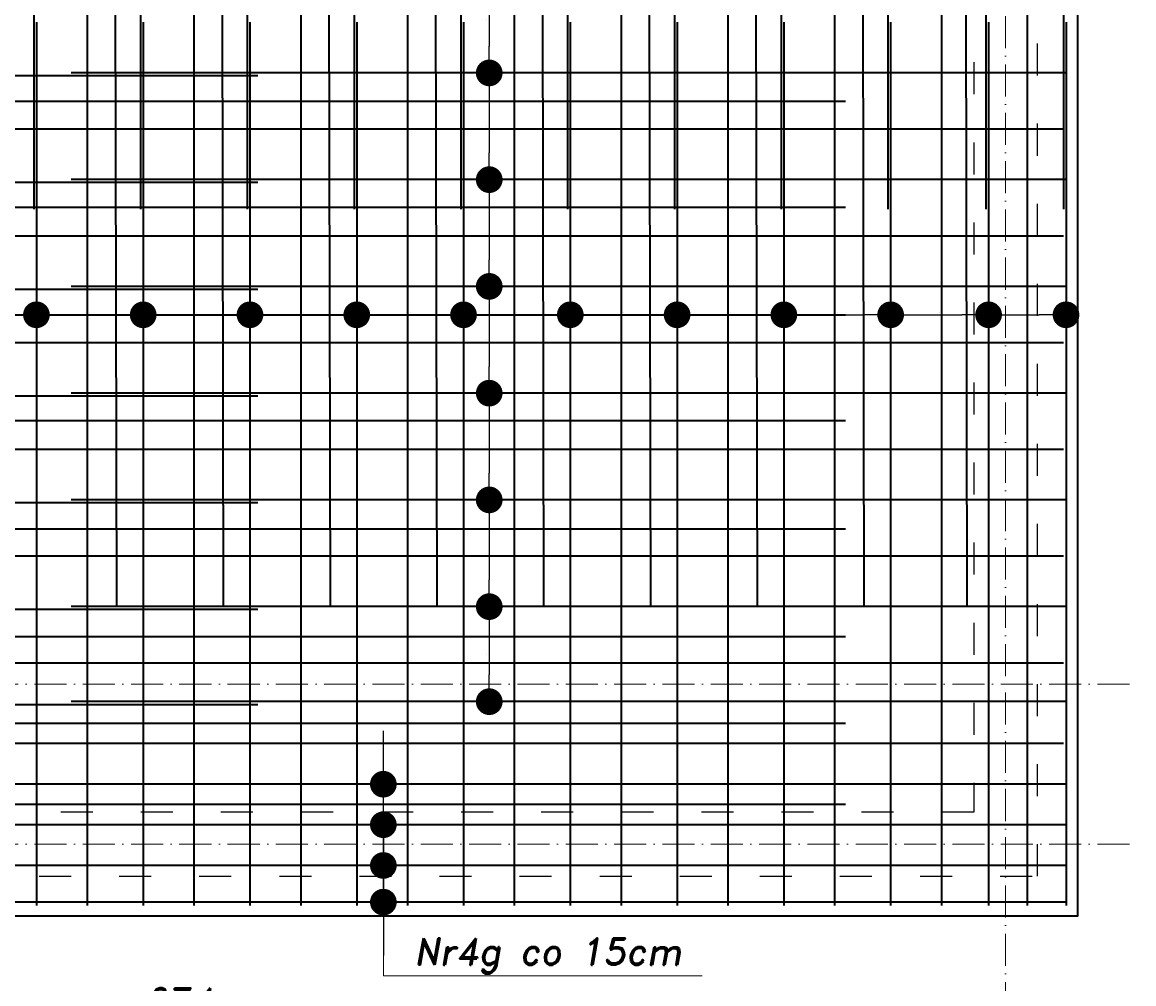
# Model space of a CAD drawing. Header units: millimetres. Extents: x 295948 to 312016, y 6878 to 18016.
# Tile 160 of 252: x 304562 to 304979, y 15597 to 15957. Entities that reach past the tile are written whole.
import ezdxf

# ---------------------------------------------------------------- set-up
doc = ezdxf.new("R2010")
doc.units = ezdxf.units.MM
doc.linetypes.add('ACAD_ISO03W100', pattern=[30, 12, -18])
doc.linetypes.add('ACAD_ISO10W100', pattern=[18, 12, -3, 0, -3])
for name, color, linetype, lineweight in [('konstrukcja', 3, 'Continuous', 35), ('konstrukcja wymiary', 1, 'Continuous', 13), ('opisy', 2, 'Continuous', 18), ('osie', 5, 'ACAD_ISO10W100', 13), ('zbrojenie płyty', 141, 'Continuous', 35)]:
    doc.layers.add(name, color=color, linetype=linetype, lineweight=lineweight)
doc.layers.add('przerywane', color=6, linetype='ACAD_ISO03W100')
doc.styles.add('KONSTRUKCJA', font='romand.shx', dxfattribs={"oblique": 10})
doc.styles.get("Standard").update_dxf_attribs({"font": 'romand.shx', "oblique": 10})
doc.dimstyles.new('150', dxfattribs={"dimtxt": 10, "dimasz": 7, "dimexe": 1.25, "dimexo": 0.625, "dimgap": 3, "dimtad": 1, "dimdec": 0, "dimrnd": 0.5, "dimtxsty": 'KONSTRUKCJA', "dimblk": 'ARCHTICK', "dimcen": 2.5, "dimadec": 0, "dimazin": 0, "dimtfac": 1, "dimtdec": 0, "dimtix": 1, "dimtmove": 0, "dimatfit": 3, "dimfxl": 4, "dimfxlon": 1, "dimarcsym": 0})
doc.dimstyles.new('kropki', dxfattribs={"dimtxt": 0.001, "dimasz": 10, "dimexe": 1.25, "dimexo": 0.625, "dimgap": 1, "dimtad": 1, "dimtxsty": 'Standard', "dimblk": 'DOT', "dimcen": 2.5, "dimadec": 0, "dimazin": 0, "dimtfac": 1, "dimtmove": 0, "dimatfit": 3, "dimfxl": 1, "dimfxlon": 1, "dimarcsym": 0})

# ---------------------------------------------------------------- blocks, each defined once
blk = doc.blocks.new('_Dot')
at = {"color": 0, "linetype": 'ByBlock', "lineweight": -2}
blk.add_line((-0.5, 0), (-1, 0), dxfattribs=at)
at = {"color": 0, "linetype": 'ByBlock', "const_width": 0.5}
blk.add_lwpolyline([(-0.25, 0, 1), (0.25, 0, 1)], format="xyb", close=True, dxfattribs=at)
blk = doc.blocks.new('*D2260')
at = {"layer": 'Defpoints', "color": 0, "transparency": 16777216}
for p in [(304726.44, 15978.24), (304726.44, 15938.24), (304737.07, 15938.24)]:
    blk.add_point(p, dxfattribs=at)
at = {"layer": 'konstrukcja wymiary', "color": 0, "lineweight": -2, "transparency": 16777216}
for p, q in [((304736.07, 15978.24), (304738.32, 15978.24)), ((304737.07, 15968.24), (304737.07, 15948.24)), ((304736.07, 15938.24), (304738.32, 15938.24))]:
    blk.add_line(p, q, dxfattribs=at)
at = {"layer": 'konstrukcja wymiary', "color": 0, "lineweight": -2, "transparency": 16777216, "xscale": 10, "yscale": 10, "zscale": 10}
for p, rotation in [((304737.07, 15978.24), 90), ((304737.07, 15938.24), 270)]:
    blk.add_blockref('_Dot', p, dxfattribs=dict(at, rotation=rotation))
at = {"layer": 'konstrukcja wymiary', "color": 0, "transparency": 16777216, "insert": (304736.07, 15958.24), "char_height": 0.001, "attachment_point": 5, "rotation": 90}
blk.add_mtext('40', dxfattribs=at)
blk = doc.blocks.new('*D2261')
at = {"layer": 'Defpoints', "color": 0, "transparency": 16777216}
for p in [(304726.44, 15938.24), (304727.44, 15898.24), (304737.07, 15898.24)]:
    blk.add_point(p, dxfattribs=at)
at = {"layer": 'konstrukcja wymiary', "color": 0, "lineweight": -2, "transparency": 16777216}
for p, q in [((304736.07, 15938.24), (304738.32, 15938.24)), ((304737.07, 15928.24), (304737.07, 15908.24)), ((304736.07, 15898.24), (304738.32, 15898.24))]:
    blk.add_line(p, q, dxfattribs=at)
at = {"layer": 'konstrukcja wymiary', "color": 0, "lineweight": -2, "transparency": 16777216, "xscale": 10, "yscale": 10, "zscale": 10}
for p, rotation in [((304737.07, 15938.24), 90), ((304737.07, 15898.24), 270)]:
    blk.add_blockref('_Dot', p, dxfattribs=dict(at, rotation=rotation))
at = {"layer": 'konstrukcja wymiary', "color": 0, "transparency": 16777216, "insert": (304736.07, 15918.24), "char_height": 0.001, "attachment_point": 5, "rotation": 90}
blk.add_mtext('40', dxfattribs=at)
blk = doc.blocks.new('*D2262')
at = {"layer": 'Defpoints', "color": 0, "transparency": 16777216}
for p in [(304727.44, 15898.24), (304727.44, 15858.24), (304737.07, 15858.24)]:
    blk.add_point(p, dxfattribs=at)
at = {"layer": 'konstrukcja wymiary', "color": 0, "lineweight": -2, "transparency": 16777216}
for p, q in [((304736.07, 15898.24), (304738.32, 15898.24)), ((304737.07, 15888.24), (304737.07, 15868.24)), ((304736.07, 15858.24), (304738.32, 15858.24))]:
    blk.add_line(p, q, dxfattribs=at)
at = {"layer": 'konstrukcja wymiary', "color": 0, "lineweight": -2, "transparency": 16777216, "xscale": 10, "yscale": 10, "zscale": 10}
for p, rotation in [((304737.07, 15898.24), 90), ((304737.07, 15858.24), 270)]:
    blk.add_blockref('_Dot', p, dxfattribs=dict(at, rotation=rotation))
at = {"layer": 'konstrukcja wymiary', "color": 0, "transparency": 16777216, "insert": (304736.07, 15878.24), "char_height": 0.001, "attachment_point": 5, "rotation": 90}
blk.add_mtext('40', dxfattribs=at)
blk = doc.blocks.new('*D2263')
at = {"layer": 'Defpoints', "color": 0, "transparency": 16777216}
for p in [(304727.44, 15858.24), (304727.44, 15818.24), (304737.07, 15818.24)]:
    blk.add_point(p, dxfattribs=at)
at = {"layer": 'konstrukcja wymiary', "color": 0, "lineweight": -2, "transparency": 16777216}
for p, q in [((304736.07, 15858.24), (304738.32, 15858.24)), ((304737.07, 15848.24), (304737.07, 15828.24)), ((304736.07, 15818.24), (304738.32, 15818.24))]:
    blk.add_line(p, q, dxfattribs=at)
at = {"layer": 'konstrukcja wymiary', "color": 0, "lineweight": -2, "transparency": 16777216, "xscale": 10, "yscale": 10, "zscale": 10}
for p, rotation in [((304737.07, 15858.24), 90), ((304737.07, 15818.24), 270)]:
    blk.add_blockref('_Dot', p, dxfattribs=dict(at, rotation=rotation))
at = {"layer": 'konstrukcja wymiary', "color": 0, "transparency": 16777216, "insert": (304736.07, 15838.24), "char_height": 0.001, "attachment_point": 5, "rotation": 90}
blk.add_mtext('40', dxfattribs=at)
blk = doc.blocks.new('*D2264')
at = {"layer": 'Defpoints', "color": 0, "transparency": 16777216}
for p in [(304727.44, 15818.24), (304727.44, 15778.24), (304737.07, 15778.24)]:
    blk.add_point(p, dxfattribs=at)
at = {"layer": 'konstrukcja wymiary', "color": 0, "lineweight": -2, "transparency": 16777216}
for p, q in [((304736.07, 15818.24), (304738.32, 15818.24)), ((304737.07, 15808.24), (304737.07, 15788.24)), ((304736.07, 15778.24), (304738.32, 15778.24))]:
    blk.add_line(p, q, dxfattribs=at)
at = {"layer": 'konstrukcja wymiary', "color": 0, "lineweight": -2, "transparency": 16777216, "xscale": 10, "yscale": 10, "zscale": 10}
for p, rotation in [((304737.07, 15818.24), 90), ((304737.07, 15778.24), 270)]:
    blk.add_blockref('_Dot', p, dxfattribs=dict(at, rotation=rotation))
at = {"layer": 'konstrukcja wymiary', "color": 0, "transparency": 16777216, "insert": (304736.07, 15798.24), "char_height": 0.001, "attachment_point": 5, "rotation": 90}
blk.add_mtext('40', dxfattribs=at)
blk = doc.blocks.new('*D2265')
at = {"layer": 'Defpoints', "color": 0, "transparency": 16777216}
for p in [(304727.44, 15778.24), (304727.44, 15738.24), (304737.07, 15738.24)]:
    blk.add_point(p, dxfattribs=at)
at = {"layer": 'konstrukcja wymiary', "color": 0, "lineweight": -2, "transparency": 16777216}
for p, q in [((304736.07, 15778.24), (304738.32, 15778.24)), ((304737.07, 15768.24), (304737.07, 15748.24)), ((304736.07, 15738.24), (304738.32, 15738.24))]:
    blk.add_line(p, q, dxfattribs=at)
at = {"layer": 'konstrukcja wymiary', "color": 0, "lineweight": -2, "transparency": 16777216, "xscale": 10, "yscale": 10, "zscale": 10}
for p, rotation in [((304737.07, 15778.24), 90), ((304737.07, 15738.24), 270)]:
    blk.add_blockref('_Dot', p, dxfattribs=dict(at, rotation=rotation))
at = {"layer": 'konstrukcja wymiary', "color": 0, "transparency": 16777216, "insert": (304736.07, 15758.24), "char_height": 0.001, "attachment_point": 5, "rotation": 90}
blk.add_mtext('40', dxfattribs=at)
blk = doc.blocks.new('*D2306')
at = {"layer": 'Defpoints', "color": 0, "transparency": 16777216}
for p in [(304727.44, 15738.24), (304727.44, 15702.63), (304737.07, 15702.63)]:
    blk.add_point(p, dxfattribs=at)
at = {"layer": 'konstrukcja wymiary', "color": 0, "lineweight": -2, "transparency": 16777216}
for p, q in [((304736.07, 15738.24), (304738.32, 15738.24)), ((304737.07, 15728.24), (304737.07, 15712.63)), ((304736.07, 15702.63), (304738.32, 15702.63))]:
    blk.add_line(p, q, dxfattribs=at)
at = {"layer": 'konstrukcja wymiary', "color": 0, "lineweight": -2, "transparency": 16777216, "xscale": 10, "yscale": 10, "zscale": 10}
for p, rotation in [((304737.07, 15738.24), 90), ((304737.07, 15702.63), 270)]:
    blk.add_blockref('_Dot', p, dxfattribs=dict(at, rotation=rotation))
at = {"layer": 'konstrukcja wymiary', "color": 0, "transparency": 16777216, "insert": (304736.07, 15720.44), "char_height": 0.001, "attachment_point": 5, "rotation": 90}
blk.add_mtext('35,61', dxfattribs=at)
blk = doc.blocks.new('*D2222')
at = {"layer": 'Defpoints', "color": 0, "transparency": 16777216}
for p in [(304686.61, 15641.25), (304697.4, 15641.25), (304686.61, 15627.51)]:
    blk.add_point(p, dxfattribs=at)
at = {"layer": 'konstrukcja wymiary', "color": 0, "lineweight": -2, "transparency": 16777216}
for p, q in [((304697.4, 15651.25), (304697.4, 15661.25)), ((304696.4, 15641.25), (304698.65, 15641.25)), ((304697.4, 15627.51), (304697.4, 15641.25)), ((304696.4, 15627.51), (304698.65, 15627.51)), ((304697.4, 15617.51), (304697.4, 15607.51))]:
    blk.add_line(p, q, dxfattribs=at)
at = {"layer": 'konstrukcja wymiary', "color": 0, "lineweight": -2, "transparency": 16777216, "xscale": 10, "yscale": 10, "zscale": 10}
for p, rotation in [((304697.4, 15641.25), 270), ((304697.4, 15627.51), 90)]:
    blk.add_blockref('_Dot', p, dxfattribs=dict(at, rotation=rotation))
at = {"layer": 'konstrukcja wymiary', "color": 0, "transparency": 16777216, "insert": (304696.4, 15634.38), "char_height": 0.001, "attachment_point": 5, "rotation": 90}
blk.add_mtext('13,74', dxfattribs=at)
blk = doc.blocks.new('*D2223')
at = {"layer": 'Defpoints', "color": 0, "transparency": 16777216}
for p in [(304686.61, 15656.52), (304697.4, 15656.52), (304686.61, 15641.25)]:
    blk.add_point(p, dxfattribs=at)
at = {"layer": 'konstrukcja wymiary', "color": 0, "lineweight": -2, "transparency": 16777216}
for p, q in [((304697.4, 15666.52), (304697.4, 15676.52)), ((304696.4, 15656.52), (304698.65, 15656.52)), ((304697.4, 15641.25), (304697.4, 15656.52)), ((304696.4, 15641.25), (304698.65, 15641.25)), ((304697.4, 15631.25), (304697.4, 15621.25))]:
    blk.add_line(p, q, dxfattribs=at)
at = {"layer": 'konstrukcja wymiary', "color": 0, "lineweight": -2, "transparency": 16777216, "xscale": 10, "yscale": 10, "zscale": 10}
for p, rotation in [((304697.4, 15656.52), 270), ((304697.4, 15641.25), 90)]:
    blk.add_blockref('_Dot', p, dxfattribs=dict(at, rotation=rotation))
at = {"layer": 'konstrukcja wymiary', "color": 0, "transparency": 16777216, "insert": (304696.4, 15648.89), "char_height": 0.001, "attachment_point": 5, "rotation": 90}
blk.add_mtext('15,27', dxfattribs=at)
blk = doc.blocks.new('*D2224')
at = {"layer": 'Defpoints', "color": 0, "transparency": 16777216}
for p in [(304686.61, 15671.7), (304697.4, 15671.7), (304686.61, 15656.52)]:
    blk.add_point(p, dxfattribs=at)
at = {"layer": 'konstrukcja wymiary', "color": 0, "lineweight": -2, "transparency": 16777216}
for p, q in [((304697.4, 15681.7), (304697.4, 15691.7)), ((304696.4, 15671.7), (304698.65, 15671.7)), ((304697.4, 15656.52), (304697.4, 15671.7)), ((304696.4, 15656.52), (304698.65, 15656.52)), ((304697.4, 15646.52), (304697.4, 15636.52))]:
    blk.add_line(p, q, dxfattribs=at)
at = {"layer": 'konstrukcja wymiary', "color": 0, "lineweight": -2, "transparency": 16777216, "xscale": 10, "yscale": 10, "zscale": 10}
for p, rotation in [((304697.4, 15671.7), 270), ((304697.4, 15656.52), 90)]:
    blk.add_blockref('_Dot', p, dxfattribs=dict(at, rotation=rotation))
at = {"layer": 'konstrukcja wymiary', "color": 0, "transparency": 16777216, "insert": (304696.4, 15664.11), "char_height": 0.001, "attachment_point": 5, "rotation": 90}
blk.add_mtext('15,18', dxfattribs=at)
blk = doc.blocks.new('*D2182')
at = {"layer": 'Defpoints', "color": 0, "transparency": 16777216}
for p in [(304567.44, 15847.6), (304527.44, 15837.24), (304567.44, 15837.24)]:
    blk.add_point(p, dxfattribs=at)
at = {"layer": 'konstrukcja wymiary', "color": 0, "lineweight": -2, "transparency": 16777216}
for p, q in [((304527.44, 15846.6), (304527.44, 15848.85)), ((304567.44, 15846.6), (304567.44, 15848.85)), ((304537.44, 15847.6), (304557.44, 15847.6))]:
    blk.add_line(p, q, dxfattribs=at)
at = {"layer": 'konstrukcja wymiary', "color": 0, "lineweight": -2, "transparency": 16777216, "xscale": 10, "yscale": 10, "zscale": 10, "rotation": 180}
blk.add_blockref('_Dot', (304527.44, 15847.6), dxfattribs=at)
at = {"layer": 'konstrukcja wymiary', "color": 0, "lineweight": -2, "transparency": 16777216, "xscale": 10, "yscale": 10, "zscale": 10}
blk.add_blockref('_Dot', (304567.44, 15847.6), dxfattribs=at)
at = {"layer": 'konstrukcja wymiary', "color": 0, "transparency": 16777216, "insert": (304547.44, 15848.61), "char_height": 0.001, "attachment_point": 5}
blk.add_mtext('40', dxfattribs=at)
blk = doc.blocks.new('*D2183')
at = {"layer": 'Defpoints', "color": 0, "transparency": 16777216}
for p in [(304607.44, 15847.6), (304567.44, 15837.24), (304607.44, 15837.24)]:
    blk.add_point(p, dxfattribs=at)
at = {"layer": 'konstrukcja wymiary', "color": 0, "lineweight": -2, "transparency": 16777216}
for p, q in [((304567.44, 15846.6), (304567.44, 15848.85)), ((304607.44, 15846.6), (304607.44, 15848.85)), ((304577.44, 15847.6), (304597.44, 15847.6))]:
    blk.add_line(p, q, dxfattribs=at)
at = {"layer": 'konstrukcja wymiary', "color": 0, "lineweight": -2, "transparency": 16777216, "xscale": 10, "yscale": 10, "zscale": 10, "rotation": 180}
blk.add_blockref('_Dot', (304567.44, 15847.6), dxfattribs=at)
at = {"layer": 'konstrukcja wymiary', "color": 0, "lineweight": -2, "transparency": 16777216, "xscale": 10, "yscale": 10, "zscale": 10}
blk.add_blockref('_Dot', (304607.44, 15847.6), dxfattribs=at)
at = {"layer": 'konstrukcja wymiary', "color": 0, "transparency": 16777216, "insert": (304587.44, 15848.61), "char_height": 0.001, "attachment_point": 5}
blk.add_mtext('40', dxfattribs=at)
blk = doc.blocks.new('*D2184')
at = {"layer": 'Defpoints', "color": 0, "transparency": 16777216}
for p in [(304647.44, 15847.6), (304607.44, 15837.24), (304647.44, 15837.24)]:
    blk.add_point(p, dxfattribs=at)
at = {"layer": 'konstrukcja wymiary', "color": 0, "lineweight": -2, "transparency": 16777216}
for p, q in [((304607.44, 15846.6), (304607.44, 15848.85)), ((304647.44, 15846.6), (304647.44, 15848.85)), ((304617.44, 15847.6), (304637.44, 15847.6))]:
    blk.add_line(p, q, dxfattribs=at)
at = {"layer": 'konstrukcja wymiary', "color": 0, "lineweight": -2, "transparency": 16777216, "xscale": 10, "yscale": 10, "zscale": 10, "rotation": 180}
blk.add_blockref('_Dot', (304607.44, 15847.6), dxfattribs=at)
at = {"layer": 'konstrukcja wymiary', "color": 0, "lineweight": -2, "transparency": 16777216, "xscale": 10, "yscale": 10, "zscale": 10}
blk.add_blockref('_Dot', (304647.44, 15847.6), dxfattribs=at)
at = {"layer": 'konstrukcja wymiary', "color": 0, "transparency": 16777216, "insert": (304627.44, 15848.61), "char_height": 0.001, "attachment_point": 5}
blk.add_mtext('40', dxfattribs=at)
blk = doc.blocks.new('*D2199')
at = {"layer": 'Defpoints', "color": 0, "transparency": 16777216}
for p in [(304687.44, 15847.6), (304647.44, 15837.24), (304687.44, 15837.24)]:
    blk.add_point(p, dxfattribs=at)
at = {"layer": 'konstrukcja wymiary', "color": 0, "lineweight": -2, "transparency": 16777216}
for p, q in [((304647.44, 15846.6), (304647.44, 15848.85)), ((304687.44, 15846.6), (304687.44, 15848.85)), ((304657.44, 15847.6), (304677.44, 15847.6))]:
    blk.add_line(p, q, dxfattribs=at)
at = {"layer": 'konstrukcja wymiary', "color": 0, "lineweight": -2, "transparency": 16777216, "xscale": 10, "yscale": 10, "zscale": 10, "rotation": 180}
blk.add_blockref('_Dot', (304647.44, 15847.6), dxfattribs=at)
at = {"layer": 'konstrukcja wymiary', "color": 0, "lineweight": -2, "transparency": 16777216, "xscale": 10, "yscale": 10, "zscale": 10}
blk.add_blockref('_Dot', (304687.44, 15847.6), dxfattribs=at)
at = {"layer": 'konstrukcja wymiary', "color": 0, "transparency": 16777216, "insert": (304667.44, 15848.61), "char_height": 0.001, "attachment_point": 5}
blk.add_mtext('40', dxfattribs=at)
blk = doc.blocks.new('*D2200')
at = {"layer": 'Defpoints', "color": 0, "transparency": 16777216}
for p in [(304727.44, 15847.6), (304687.44, 15837.24), (304727.44, 15837.24)]:
    blk.add_point(p, dxfattribs=at)
at = {"layer": 'konstrukcja wymiary', "color": 0, "lineweight": -2, "transparency": 16777216}
for p, q in [((304687.44, 15846.6), (304687.44, 15848.85)), ((304727.44, 15846.6), (304727.44, 15848.85)), ((304697.44, 15847.6), (304717.44, 15847.6))]:
    blk.add_line(p, q, dxfattribs=at)
at = {"layer": 'konstrukcja wymiary', "color": 0, "lineweight": -2, "transparency": 16777216, "xscale": 10, "yscale": 10, "zscale": 10, "rotation": 180}
blk.add_blockref('_Dot', (304687.44, 15847.6), dxfattribs=at)
at = {"layer": 'konstrukcja wymiary', "color": 0, "lineweight": -2, "transparency": 16777216, "xscale": 10, "yscale": 10, "zscale": 10}
blk.add_blockref('_Dot', (304727.44, 15847.6), dxfattribs=at)
at = {"layer": 'konstrukcja wymiary', "color": 0, "transparency": 16777216, "insert": (304707.44, 15848.61), "char_height": 0.001, "attachment_point": 5}
blk.add_mtext('40', dxfattribs=at)
blk = doc.blocks.new('*D2201')
at = {"layer": 'Defpoints', "color": 0, "transparency": 16777216}
for p in [(304767.44, 15847.6), (304727.44, 15837.24), (304767.44, 15837.24)]:
    blk.add_point(p, dxfattribs=at)
at = {"layer": 'konstrukcja wymiary', "color": 0, "lineweight": -2, "transparency": 16777216}
for p, q in [((304727.44, 15846.6), (304727.44, 15848.85)), ((304767.44, 15846.6), (304767.44, 15848.85)), ((304737.44, 15847.6), (304757.44, 15847.6))]:
    blk.add_line(p, q, dxfattribs=at)
at = {"layer": 'konstrukcja wymiary', "color": 0, "lineweight": -2, "transparency": 16777216, "xscale": 10, "yscale": 10, "zscale": 10, "rotation": 180}
blk.add_blockref('_Dot', (304727.44, 15847.6), dxfattribs=at)
at = {"layer": 'konstrukcja wymiary', "color": 0, "lineweight": -2, "transparency": 16777216, "xscale": 10, "yscale": 10, "zscale": 10}
blk.add_blockref('_Dot', (304767.44, 15847.6), dxfattribs=at)
at = {"layer": 'konstrukcja wymiary', "color": 0, "transparency": 16777216, "insert": (304747.44, 15848.61), "char_height": 0.001, "attachment_point": 5}
blk.add_mtext('40', dxfattribs=at)
blk = doc.blocks.new('*D2202')
at = {"layer": 'Defpoints', "color": 0, "transparency": 16777216}
for p in [(304807.44, 15847.6), (304767.44, 15837.24), (304807.44, 15837.24)]:
    blk.add_point(p, dxfattribs=at)
at = {"layer": 'konstrukcja wymiary', "color": 0, "lineweight": -2, "transparency": 16777216}
for p, q in [((304767.44, 15846.6), (304767.44, 15848.85)), ((304807.44, 15846.6), (304807.44, 15848.85)), ((304777.44, 15847.6), (304797.44, 15847.6))]:
    blk.add_line(p, q, dxfattribs=at)
at = {"layer": 'konstrukcja wymiary', "color": 0, "lineweight": -2, "transparency": 16777216, "xscale": 10, "yscale": 10, "zscale": 10, "rotation": 180}
blk.add_blockref('_Dot', (304767.44, 15847.6), dxfattribs=at)
at = {"layer": 'konstrukcja wymiary', "color": 0, "lineweight": -2, "transparency": 16777216, "xscale": 10, "yscale": 10, "zscale": 10}
blk.add_blockref('_Dot', (304807.44, 15847.6), dxfattribs=at)
at = {"layer": 'konstrukcja wymiary', "color": 0, "transparency": 16777216, "insert": (304787.44, 15848.61), "char_height": 0.001, "attachment_point": 5}
blk.add_mtext('40', dxfattribs=at)
blk = doc.blocks.new('*D2203')
at = {"layer": 'Defpoints', "color": 0, "transparency": 16777216}
for p in [(304847.44, 15847.6), (304807.44, 15837.24), (304847.44, 15837.24)]:
    blk.add_point(p, dxfattribs=at)
at = {"layer": 'konstrukcja wymiary', "color": 0, "lineweight": -2, "transparency": 16777216}
for p, q in [((304807.44, 15846.6), (304807.44, 15848.85)), ((304847.44, 15846.6), (304847.44, 15848.85)), ((304817.44, 15847.6), (304837.44, 15847.6))]:
    blk.add_line(p, q, dxfattribs=at)
at = {"layer": 'konstrukcja wymiary', "color": 0, "lineweight": -2, "transparency": 16777216, "xscale": 10, "yscale": 10, "zscale": 10, "rotation": 180}
blk.add_blockref('_Dot', (304807.44, 15847.6), dxfattribs=at)
at = {"layer": 'konstrukcja wymiary', "color": 0, "lineweight": -2, "transparency": 16777216, "xscale": 10, "yscale": 10, "zscale": 10}
blk.add_blockref('_Dot', (304847.44, 15847.6), dxfattribs=at)
at = {"layer": 'konstrukcja wymiary', "color": 0, "transparency": 16777216, "insert": (304827.44, 15848.61), "char_height": 0.001, "attachment_point": 5}
blk.add_mtext('40', dxfattribs=at)
blk = doc.blocks.new('*D2204')
at = {"layer": 'Defpoints', "color": 0, "transparency": 16777216}
for p in [(304887.44, 15847.6), (304847.44, 15837.24), (304887.44, 15837.24)]:
    blk.add_point(p, dxfattribs=at)
at = {"layer": 'konstrukcja wymiary', "color": 0, "lineweight": -2, "transparency": 16777216}
for p, q in [((304847.44, 15846.6), (304847.44, 15848.85)), ((304887.44, 15846.6), (304887.44, 15848.85)), ((304857.44, 15847.6), (304877.44, 15847.6))]:
    blk.add_line(p, q, dxfattribs=at)
at = {"layer": 'konstrukcja wymiary', "color": 0, "lineweight": -2, "transparency": 16777216, "xscale": 10, "yscale": 10, "zscale": 10, "rotation": 180}
blk.add_blockref('_Dot', (304847.44, 15847.6), dxfattribs=at)
at = {"layer": 'konstrukcja wymiary', "color": 0, "lineweight": -2, "transparency": 16777216, "xscale": 10, "yscale": 10, "zscale": 10}
blk.add_blockref('_Dot', (304887.44, 15847.6), dxfattribs=at)
at = {"layer": 'konstrukcja wymiary', "color": 0, "transparency": 16777216, "insert": (304867.44, 15848.61), "char_height": 0.001, "attachment_point": 5}
blk.add_mtext('40', dxfattribs=at)
blk = doc.blocks.new('*D2205')
at = {"layer": 'Defpoints', "color": 0, "transparency": 16777216}
for p in [(304924.13, 15847.6), (304887.44, 15837.24), (304924.13, 15837.24)]:
    blk.add_point(p, dxfattribs=at)
at = {"layer": 'konstrukcja wymiary', "color": 0, "lineweight": -2, "transparency": 16777216}
for p, q in [((304887.44, 15846.6), (304887.44, 15848.85)), ((304924.13, 15846.6), (304924.13, 15848.85)), ((304897.44, 15847.6), (304914.13, 15847.6))]:
    blk.add_line(p, q, dxfattribs=at)
at = {"layer": 'konstrukcja wymiary', "color": 0, "lineweight": -2, "transparency": 16777216, "xscale": 10, "yscale": 10, "zscale": 10, "rotation": 180}
blk.add_blockref('_Dot', (304887.44, 15847.6), dxfattribs=at)
at = {"layer": 'konstrukcja wymiary', "color": 0, "lineweight": -2, "transparency": 16777216, "xscale": 10, "yscale": 10, "zscale": 10}
blk.add_blockref('_Dot', (304924.13, 15847.6), dxfattribs=at)
at = {"layer": 'konstrukcja wymiary', "color": 0, "transparency": 16777216, "insert": (304905.79, 15848.61), "char_height": 0.001, "attachment_point": 5}
blk.add_mtext('36,69', dxfattribs=at)
blk = doc.blocks.new('*D2206')
at = {"layer": 'Defpoints', "color": 0, "transparency": 16777216}
for p in [(304953.13, 15847.6), (304924.13, 15837.24), (304953.13, 15837.24)]:
    blk.add_point(p, dxfattribs=at)
at = {"layer": 'konstrukcja wymiary', "color": 0, "lineweight": -2, "transparency": 16777216}
for p, q in [((304924.13, 15846.6), (304924.13, 15848.85)), ((304953.13, 15846.6), (304953.13, 15848.85)), ((304934.13, 15847.6), (304943.13, 15847.6))]:
    blk.add_line(p, q, dxfattribs=at)
at = {"layer": 'konstrukcja wymiary', "color": 0, "lineweight": -2, "transparency": 16777216, "xscale": 10, "yscale": 10, "zscale": 10, "rotation": 180}
blk.add_blockref('_Dot', (304924.13, 15847.6), dxfattribs=at)
at = {"layer": 'konstrukcja wymiary', "color": 0, "lineweight": -2, "transparency": 16777216, "xscale": 10, "yscale": 10, "zscale": 10}
blk.add_blockref('_Dot', (304953.13, 15847.6), dxfattribs=at)
at = {"layer": 'konstrukcja wymiary', "color": 0, "transparency": 16777216, "insert": (304938.63, 15848.61), "char_height": 0.001, "attachment_point": 5}
blk.add_mtext('29', dxfattribs=at)
blk = doc.blocks.new('_ArchTick')
at = {"color": 0, "linetype": 'ByBlock', "lineweight": 13, "const_width": 0.15}
blk.add_lwpolyline([(-0.5, -0.5), (0.5, 0.5)], dxfattribs=at)
blk = doc.blocks.new('*D2494')
at = {"layer": 'Defpoints', "color": 0, "transparency": 16777216}
for p in [(304283.44, 15622.22), (304957.44, 15622.22), (304957.44, 15582.22)]:
    blk.add_point(p, dxfattribs=at)
at = {"layer": 'konstrukcja wymiary', "color": 0, "lineweight": -2, "transparency": 16777216}
for p, q in [((304283.44, 15586.22), (304283.44, 15580.97)), ((304957.44, 15586.22), (304957.44, 15580.97)), ((304283.44, 15582.22), (304957.44, 15582.22))]:
    blk.add_line(p, q, dxfattribs=at)
at = {"layer": 'konstrukcja wymiary', "color": 0, "lineweight": -2, "transparency": 16777216, "xscale": 7, "yscale": 7, "zscale": 7, "rotation": 180}
blk.add_blockref('_ArchTick', (304283.44, 15582.22), dxfattribs=at)
at = {"layer": 'konstrukcja wymiary', "color": 0, "lineweight": -2, "transparency": 16777216, "xscale": 7, "yscale": 7, "zscale": 7}
blk.add_blockref('_ArchTick', (304957.44, 15582.22), dxfattribs=at)
at = {"layer": 'konstrukcja wymiary', "color": 0, "transparency": 16777216, "insert": (304620.44, 15590.22), "char_height": 10, "attachment_point": 5, "style": 'KONSTRUKCJA'}
blk.add_mtext('674', dxfattribs=at)

msp = doc.modelspace()

# ---------------------------------------------------------------- linework, layer by layer
at = {"layer": 'konstrukcja'}
msp.add_lwpolyline([(303817.44, 15622.224), (303143.44, 15622.224), (303143.44, 16891.224), (304957.44, 16891.224), (304957.44, 15622.224), (304283.44, 15622.224)], dxfattribs=at)
at = {"layer": 'konstrukcja wymiary'}
for p in [(304697.405, 15679.202), (304816.807, 15599.898)]:
    msp.add_line(p, (304697.405, 15599.898), dxfattribs=at)
at = {"layer": 'osie'}
for p, q in [((304930.44, 17045.509), (304930.44, 15571.332)), ((302955.771, 15709.224), (304978.51, 15709.224)), ((302955.771, 15649.224), (304978.51, 15649.224))]:
    msp.add_line(p, q, dxfattribs=at)
at = {"layer": 'przerywane'}
for p, q in [((304942.44, 15637.224), (304942.44, 16876.224)), ((304918.556, 16272.224), (304918.556, 15661.224)), ((304918.556, 15661.224), (304322.44, 15661.224)), ((304298.44, 15637.224), (304942.44, 15637.224))]:
    msp.add_line(p, q, dxfattribs=at)
at = {"layer": 'zbrojenie płyty'}
for p, q in [((304566.44, 16887.224), (304566.44, 15887.224)), ((304606.44, 16887.224), (304606.44, 15887.224)), ((304646.44, 16887.224), (304646.44, 15887.224)), ((304686.44, 16887.224), (304686.44, 15887.224)), ((304726.44, 16887.224), (304726.44, 15887.224)), ((304766.44, 16887.224), (304766.44, 15887.224)), ((304806.44, 16887.224), (304806.44, 15887.224)), ((304846.44, 16887.224), (304846.44, 15887.224)), ((304886.44, 16887.224), (304886.44, 15887.224)), ((304923.132, 16887.224), (304923.132, 15887.224)), ((304952.132, 16887.224), (304952.132, 15887.224)), ((304586.44, 16626.224), (304586.44, 15626.224)), ((304626.44, 16626.224), (304626.44, 15626.224)), ((304666.44, 16626.224), (304666.44, 15626.224)), ((304706.44, 16626.224), (304706.44, 15626.224)), ((304746.44, 16626.224), (304746.44, 15626.224)), ((304786.44, 16626.224), (304786.44, 15626.224)), ((304826.44, 16626.224), (304826.44, 15626.224)), ((304866.44, 16626.224), (304866.44, 15626.224)), ((304906.44, 16626.224), (304906.44, 15626.224)), ((304938.517, 16626.224), (304938.517, 15626.224)), ((304596.44, 16238.243), (304597.44, 15738.243)), ((304636.44, 16238.243), (304637.44, 15738.243)), ((304676.44, 16238.243), (304677.44, 15738.243)), ((304716.44, 16238.243), (304717.44, 15738.243)), ((304756.44, 16238.243), (304757.44, 15738.243)), ((304796.44, 16238.243), (304797.44, 15738.243)), ((304836.44, 16238.243), (304837.44, 15738.243)), ((304876.44, 16238.243), (304877.44, 15738.243)), ((304915.004, 16238.243), (304916.004, 15738.243)), ((304567.44, 15957.224), (304567.44, 15626.224)), ((304607.44, 15957.224), (304607.44, 15626.224)), ((304647.44, 15957.224), (304647.44, 15626.224)), ((304687.44, 15957.224), (304687.44, 15626.224)), ((304727.44, 15957.224), (304727.44, 15626.224)), ((304767.44, 15957.224), (304767.44, 15626.224)), ((304807.44, 15957.224), (304807.44, 15626.224)), ((304847.44, 15957.224), (304847.44, 15626.224)), ((304887.44, 15957.224), (304887.44, 15626.224)), ((304924.132, 15957.224), (304924.132, 15626.224)), ((304953.132, 15957.224), (304953.132, 15626.224)), ((303450.44, 15937.243), (304650.44, 15937.243)), ((304953.44, 15938.243), (304580.44, 15938.243)), ((304370.498, 15927.605), (304870.498, 15927.605)), ((303752.132, 15917.243), (304952.132, 15917.243)), ((304953.44, 15898.243), (304580.44, 15898.243)), ((303450.44, 15897.243), (304650.44, 15897.243)), ((304370.498, 15887.957), (304870.498, 15887.957)), ((303752.132, 15877.243), (304952.132, 15877.243)), ((303450.44, 15857.243), (304650.44, 15857.243)), ((304953.44, 15858.243), (304580.44, 15858.243)), ((304370.498, 15847.605), (304870.498, 15847.605)), ((303752.132, 15837.243), (304952.132, 15837.243)), ((303450.44, 15817.243), (304650.44, 15817.243)), ((304953.44, 15818.243), (304580.44, 15818.243)), ((304370.498, 15807.957), (304870.498, 15807.957)), ((303752.132, 15797.243), (304952.132, 15797.243)), ((303450.44, 15777.243), (304650.44, 15777.243)), ((304953.44, 15778.243), (304580.44, 15778.243)), ((304370.498, 15767.346), (304870.498, 15767.346)), ((303752.132, 15757.243), (304952.132, 15757.243)), ((303450.44, 15737.243), (304650.44, 15737.243)), ((304953.44, 15738.243), (304580.44, 15738.243)), ((304370.498, 15727.006), (304870.498, 15727.006)), ((303752.132, 15717.243), (304952.132, 15717.243)), ((304953.44, 15702.632), (304580.44, 15702.632)), ((303450.44, 15701.632), (304650.44, 15701.632)), ((304370.498, 15694.535), (304870.498, 15694.535)), ((303752.132, 15687.03), (304952.132, 15687.03)), ((304953.44, 15671.702), (304287.322, 15671.702)), ((304370.498, 15664.275), (304870.498, 15664.275)), ((304953.44, 15656.524), (304287.322, 15656.524)), ((304953.44, 15641.255), (304287.322, 15641.255)), ((304953.44, 15627.512), (304287.322, 15627.512))]:
    msp.add_line(p, q, dxfattribs=at)

# ---------------------------------------------------------------- texts
at = {"layer": 'opisy', "insert": (304759.044, 15607.344), "char_height": 10, "width": 231.49388, "attachment_point": 5}
msp.add_mtext('Nr4g co 15cm', dxfattribs=at)

# ---------------------------------------------------------------- dimensions: what is measured, and where the dimension line sits
at = {"layer": 'konstrukcja wymiary'}
for base, p1, p2, picture, middle in [((304737.071, 15938.243), (304726.44, 15978.243), (304726.44, 15938.243), '*D2260', (304736.07, 15958.243)), ((304737.071, 15898.243), (304726.44, 15938.243), (304727.44, 15898.243), '*D2261', (304736.07, 15918.243)), ((304737.071, 15858.243), (304727.44, 15898.243), (304727.44, 15858.243), '*D2262', (304736.07, 15878.243)), ((304737.071, 15818.243), (304727.44, 15858.243), (304727.44, 15818.243), '*D2263', (304736.07, 15838.243)), ((304737.071, 15778.243), (304727.44, 15818.243), (304727.44, 15778.243), '*D2264', (304736.07, 15798.243)), ((304737.071, 15738.243), (304727.44, 15778.243), (304727.44, 15738.243), '*D2265', (304736.07, 15758.243)), ((304737.071, 15702.632), (304727.44, 15738.243), (304727.44, 15702.632), '*D2306', (304736.07, 15720.438)), ((304697.405, 15671.702), (304686.609, 15656.524), (304686.609, 15671.702), '*D2224', (304696.404, 15664.113)), ((304697.405, 15656.524), (304686.609, 15641.255), (304686.609, 15656.524), '*D2223', (304696.404, 15648.889))]:
    dim = msp.add_linear_dim(base=base, p1=p1, p2=p2, angle=90, dimstyle='kropki', override={"dimtmove": 1}, dxfattribs=at)
    dim.commit()
    dim.dimension.update_dxf_attribs({"geometry": picture, "text_midpoint": middle})
for base, p1, p2, dimstyle, picture, middle in [((304567.44, 15847.605), (304527.44, 15837.243), (304567.44, 15837.243), 'kropki', '*D2182', (304547.44, 15848.605)), ((304607.44, 15847.605), (304567.44, 15837.243), (304607.44, 15837.243), 'kropki', '*D2183', (304587.44, 15848.605)), ((304647.44, 15847.605), (304607.44, 15837.243), (304647.44, 15837.243), 'kropki', '*D2184', (304627.44, 15848.605)), ((304687.44, 15847.605), (304647.44, 15837.243), (304687.44, 15837.243), 'kropki', '*D2199', (304667.44, 15848.605)), ((304727.44, 15847.605), (304687.44, 15837.243), (304727.44, 15837.243), 'kropki', '*D2200', (304707.44, 15848.605)), ((304767.44, 15847.605), (304727.44, 15837.243), (304767.44, 15837.243), 'kropki', '*D2201', (304747.44, 15848.605)), ((304807.44, 15847.605), (304767.44, 15837.243), (304807.44, 15837.243), 'kropki', '*D2202', (304787.44, 15848.605)), ((304847.44, 15847.605), (304807.44, 15837.243), (304847.44, 15837.243), 'kropki', '*D2203', (304827.44, 15848.605)), ((304887.44, 15847.605), (304847.44, 15837.243), (304887.44, 15837.243), 'kropki', '*D2204', (304867.44, 15848.605)), ((304924.132, 15847.605), (304887.44, 15837.243), (304924.132, 15837.243), 'kropki', '*D2205', (304905.786, 15848.605)), ((304953.132, 15847.605), (304924.132, 15837.243), (304953.132, 15837.243), 'kropki', '*D2206', (304938.632, 15848.605)), ((304957.44, 15582.224), (304283.44, 15622.224), (304957.44, 15622.224), '150', '*D2494', (304620.44, 15590.224))]:
    dim = msp.add_linear_dim(base=base, p1=p1, p2=p2, dimstyle=dimstyle, override={"dimtmove": 1}, dxfattribs=at)
    dim.commit()
    dim.dimension.update_dxf_attribs({"geometry": picture, "text_midpoint": middle})
dim = msp.add_linear_dim(base=(304697.405, 15641.255), p1=(304686.609, 15627.512), p2=(304686.609, 15641.255), angle=90, dimstyle='kropki', dxfattribs=at)
dim.commit()
dim.dimension.update_dxf_attribs({"geometry": '*D2222', "text_midpoint": (304696.404, 15634.383)})

doc.saveas('drawing.dxf')
